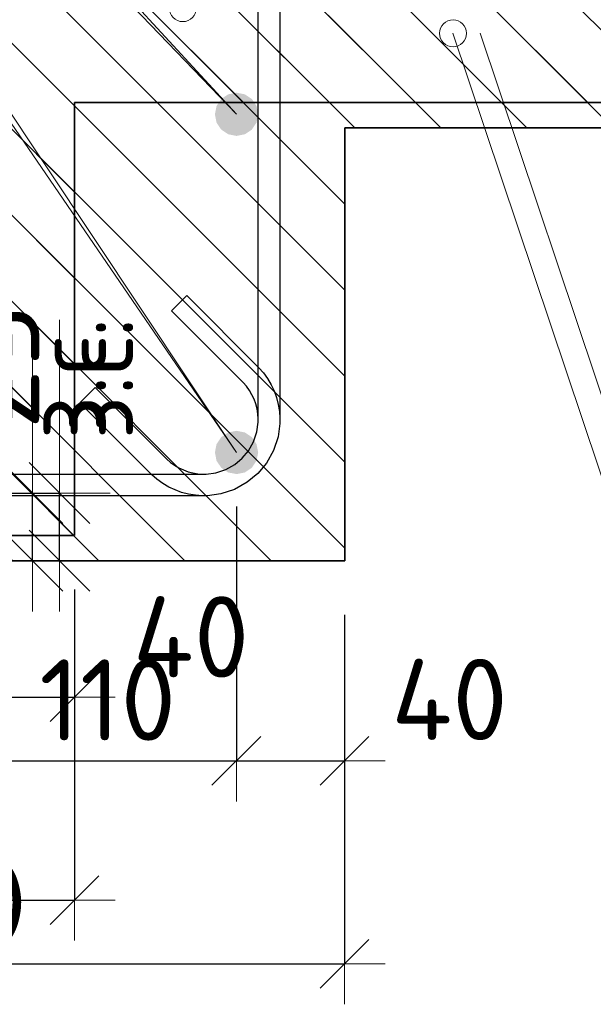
# Model space of a CAD drawing. Header units: metres. Extents: x -38 to 97, y -15 to 21.
# Tile 42 of 230: x 72.326 to 72.538, y 3.085 to 3.449. Entities that reach past the tile are written whole.
import ezdxf

# ---------------------------------------------------------------- set-up
doc = ezdxf.new("R2010")
doc.units = ezdxf.units.M
doc.header["$PDMODE"] = 65
for name, color, linetype, lineweight in [('XR$3$Размерная линия (1)', 7, 'Continuous', 13), ('XR$4$Арм.стержн. Хомут', 240, 'Continuous', 35), ('XR$4$Арм.стержн.горизонт. 1', 180, 'Continuous', 35), ('XR$4$Размерная линия (1)', 7, 'Continuous', 13), ('XR$4$Размерная линия_ общее', 7, 'Continuous', 13), ('XR$6$Арм.стержн. Хомут', 240, 'Continuous', 35), ('XR$6$Арм.стержн.горизонт. 1', 180, 'Continuous', 35), ('XR$6$Размерная линия (1)', 7, 'Continuous', 13), ('XR$6$Размерная линия_ общее', 7, 'Continuous', 13)]:
    doc.layers.add(name, color=color, linetype=linetype, lineweight=lineweight)
doc.styles.add('ISOCPEUR', font='txt')
doc.dimstyles.new('DIMSTYLE_11', dxfattribs={"dimtxt": 0.033, "dimasz": 0.0375, "dimexe": 0, "dimexo": 0, "dimgap": 0.0165, "dimtad": 2, "dimdec": 0, "dimlfac": 1000, "dimrnd": 1, "dimzin": 12, "dimdsep": 46, "dimtxsty": 'ISOCPEUR', "dimblk1": 'ALL_ML_STRICH', "dimblk2": 'ALL_ML_STRICH', "dimsah": 1, "dimcen": 0, "dimclrd": 7, "dimclre": 256, "dimclrt": 7, "dimadec": 0, "dimazin": 0, "dimtfac": 1, "dimtdec": 0, "dimtix": 1, "dimtmove": 2, "dimatfit": 3, "dimfxl": 0, "dimtvp": 1.2, "dimtzin": 0, "dimlwd": 0, "dimlwe": -3, "dimarcsym": 0})
doc.dimstyles.new('DIMSTYLE_23', dxfattribs={"dimtxt": 0.03, "dimasz": 0.03, "dimexe": 0, "dimexo": 0, "dimgap": 0.015, "dimtad": 2, "dimdec": 0, "dimlfac": 1000, "dimrnd": 5, "dimzin": 12, "dimdsep": 46, "dimtxsty": 'ISOCPEUR', "dimblk1": 'ALL_ML_STRICH', "dimblk2": 'ALL_ML_STRICH', "dimsah": 1, "dimcen": 0, "dimclrd": 7, "dimclre": 256, "dimclrt": 7, "dimadec": 0, "dimazin": 0, "dimtfac": 1, "dimtdec": 0, "dimtix": 1, "dimtmove": 2, "dimatfit": 3, "dimfxl": 0, "dimtvp": 1.2, "dimtzin": 0, "dimlwd": 0, "dimlwe": -3, "dimarcsym": 0})
doc.dimstyles.new('DIMSTYLE_24', dxfattribs={"dimtxt": 0.03, "dimasz": 0.03, "dimexe": 0, "dimexo": 0, "dimgap": 0.015, "dimtad": 2, "dimdec": 0, "dimlfac": 1000, "dimrnd": 5, "dimzin": 12, "dimdsep": 46, "dimtxsty": 'ISOCPEUR', "dimblk1": 'ALL_ML_STRICH', "dimblk2": 'ALL_ML_STRICH', "dimsah": 1, "dimcen": 0, "dimclrd": 7, "dimclre": 256, "dimclrt": 7, "dimadec": 0, "dimazin": 0, "dimtfac": 1, "dimtdec": 0, "dimtix": 1, "dimtmove": 2, "dimatfit": 3, "dimfxl": 0, "dimtzin": 0, "dimlwd": 0, "dimlwe": -3, "dimarcsym": 0})
pattern_1 = [(135, (0, 0), (-0.031819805, -0.031819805), [0.4, -0.05, 0, -0.05]), (135, (-0.01591, -0.01591), (-0.031819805, -0.031819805), [0.8, -0.1, 0.1, -0.1])]

# ---------------------------------------------------------------- blocks, each defined once
blk = doc.blocks.new('ALL_ML_STRICH')
at = {"color": 0, "linetype": 'ByBlock', "lineweight": -2}
for p, q in [((0, -0.5), (0, 0.5)), ((-0.3, -0.3), (0.3, 0.3)), ((-1, 0), (0.5, 0))]:
    blk.add_line(p, q, dxfattribs=at)
blk = doc.blocks.new('*D248')
at = {"layer": 'DEFPOINTS', "color": 7, "linetype": 'Continuous', "lineweight": 13, "transparency": 33554687}
for p in [(72.04592, 3.25831), (72.34592, 3.25831), (72.04592, 3.12355)]:
    blk.add_point(p, dxfattribs=at)
at = {"layer": 'XR$3$Размерная линия (1)', "color": 9, "linetype": 'Continuous', "lineweight": -2, "true_color": 0xc7c7c7, "transparency": 33554687}
for p, q in [((72.04592, 3.23831), (72.04592, 3.12355)), ((72.34592, 3.23831), (72.34592, 3.12355))]:
    blk.add_line(p, q, dxfattribs=at)
at = {"layer": 'XR$3$Размерная линия (1)', "color": 7, "linetype": 'Continuous', "lineweight": -2, "transparency": 33554687}
blk.add_line((72.04592, 3.12355), (72.34592, 3.12355), dxfattribs=at)
at = {"layer": 'XR$3$Размерная линия (1)', "color": 7, "linetype": 'Continuous', "lineweight": 13, "transparency": 33554687, "xscale": 0.03, "yscale": 0.03, "zscale": 0.03, "rotation": 180}
blk.add_blockref('ALL_ML_STRICH', (72.04592, 3.12355), dxfattribs=at)
at = {"layer": 'XR$3$Размерная линия (1)', "color": 7, "linetype": 'Continuous', "lineweight": 13, "transparency": 33554687, "xscale": 0.03, "yscale": 0.03, "zscale": 0.03}
blk.add_blockref('ALL_ML_STRICH', (72.34592, 3.12355), dxfattribs=at)
at = {"layer": 'XR$3$Размерная линия (1)', "color": 7, "linetype": 'Continuous', "lineweight": 13, "transparency": 33554687, "insert": (72.19717, 3.14605), "char_height": 0.03, "width": 0.075, "attachment_point": 5, "style": 'ISOCPEUR'}
blk.add_mtext('\\W0.83;\\A1;{300}', dxfattribs=at)
blk = doc.blocks.new('*D252')
at = {"layer": 'DEFPOINTS', "color": 7, "linetype": 'Continuous', "lineweight": 13, "transparency": 33554687}
for p in [(72.30592, 3.29831), (72.34592, 3.25831), (72.30592, 3.19855)]:
    blk.add_point(p, dxfattribs=at)
at = {"layer": 'XR$3$Размерная линия (1)', "color": 9, "linetype": 'Continuous', "lineweight": -2, "true_color": 0xc7c7c7, "transparency": 33554687}
for p, q in [((72.30592, 3.27831), (72.30592, 3.19855)), ((72.34592, 3.23831), (72.34592, 3.19855))]:
    blk.add_line(p, q, dxfattribs=at)
at = {"layer": 'XR$3$Размерная линия (1)', "color": 7, "linetype": 'Continuous', "lineweight": -2, "transparency": 33554687}
blk.add_line((72.30592, 3.19855), (72.34592, 3.19855), dxfattribs=at)
at = {"layer": 'XR$3$Размерная линия (1)', "color": 7, "linetype": 'Continuous', "lineweight": 13, "transparency": 33554687, "xscale": 0.03, "yscale": 0.03, "zscale": 0.03, "rotation": 180}
blk.add_blockref('ALL_ML_STRICH', (72.30592, 3.19855), dxfattribs=at)
at = {"layer": 'XR$3$Размерная линия (1)', "color": 7, "linetype": 'Continuous', "lineweight": 13, "transparency": 33554687, "xscale": 0.03, "yscale": 0.03, "zscale": 0.03}
blk.add_blockref('ALL_ML_STRICH', (72.34592, 3.19855), dxfattribs=at)
at = {"layer": 'XR$3$Размерная линия (1)', "color": 7, "linetype": 'Continuous', "lineweight": 13, "transparency": 33554687, "insert": (72.389, 3.22083), "char_height": 0.03, "width": 0.06, "attachment_point": 5, "style": 'ISOCPEUR'}
blk.add_mtext('\\A1;{40}', dxfattribs=at)
blk = doc.blocks.new('*D479')
at = {"layer": 'DEFPOINTS', "color": 7, "linetype": 'Continuous', "lineweight": 13, "transparency": 33554687}
for p in [(72.14573, 3.249), (72.44573, 3.249), (72.14573, 3.10001)]:
    blk.add_point(p, dxfattribs=at)
at = {"layer": 'XR$4$Размерная линия (1)', "color": 9, "linetype": 'Continuous', "lineweight": -2, "true_color": 0xc7c7c7, "transparency": 33554687}
for p, q in [((72.14573, 3.229), (72.14573, 3.10001)), ((72.44573, 3.229), (72.44573, 3.10001))]:
    blk.add_line(p, q, dxfattribs=at)
at = {"layer": 'XR$4$Размерная линия (1)', "color": 7, "linetype": 'Continuous', "lineweight": -2, "transparency": 33554687}
blk.add_line((72.14573, 3.10001), (72.44573, 3.10001), dxfattribs=at)
at = {"layer": 'XR$4$Размерная линия (1)', "color": 7, "linetype": 'Continuous', "lineweight": 13, "transparency": 33554687, "xscale": 0.03, "yscale": 0.03, "zscale": 0.03, "rotation": 180}
blk.add_blockref('ALL_ML_STRICH', (72.14573, 3.10001), dxfattribs=at)
at = {"layer": 'XR$4$Размерная линия (1)', "color": 7, "linetype": 'Continuous', "lineweight": 13, "transparency": 33554687, "xscale": 0.03, "yscale": 0.03, "zscale": 0.03}
blk.add_blockref('ALL_ML_STRICH', (72.44573, 3.10001), dxfattribs=at)
at = {"layer": 'XR$4$Размерная линия (1)', "color": 7, "linetype": 'Continuous', "lineweight": 13, "transparency": 33554687, "insert": (72.29723, 3.12251), "char_height": 0.03, "width": 0.09, "attachment_point": 5, "style": 'ISOCPEUR'}
blk.add_mtext('\\A1;{300}', dxfattribs=at)
blk = doc.blocks.new('*D482')
at = {"layer": 'DEFPOINTS', "color": 7, "linetype": 'Continuous', "lineweight": 13, "transparency": 33554687}
for p in [(72.29565, 3.289), (72.40573, 3.289), (72.29565, 3.17501)]:
    blk.add_point(p, dxfattribs=at)
at = {"layer": 'XR$4$Размерная линия (1)', "color": 9, "linetype": 'Continuous', "lineweight": -2, "true_color": 0xc7c7c7, "transparency": 33554687}
for p, q in [((72.29565, 3.269), (72.29565, 3.17501)), ((72.40573, 3.269), (72.40573, 3.17501))]:
    blk.add_line(p, q, dxfattribs=at)
at = {"layer": 'XR$4$Размерная линия (1)', "color": 7, "linetype": 'Continuous', "lineweight": -2, "transparency": 33554687}
blk.add_line((72.29565, 3.17501), (72.40573, 3.17501), dxfattribs=at)
at = {"layer": 'XR$4$Размерная линия (1)', "color": 7, "linetype": 'Continuous', "lineweight": 13, "transparency": 33554687, "xscale": 0.03, "yscale": 0.03, "zscale": 0.03, "rotation": 180}
blk.add_blockref('ALL_ML_STRICH', (72.29565, 3.17501), dxfattribs=at)
at = {"layer": 'XR$4$Размерная линия (1)', "color": 7, "linetype": 'Continuous', "lineweight": 13, "transparency": 33554687, "xscale": 0.03, "yscale": 0.03, "zscale": 0.03}
blk.add_blockref('ALL_ML_STRICH', (72.40573, 3.17501), dxfattribs=at)
at = {"layer": 'XR$4$Размерная линия (1)', "color": 7, "linetype": 'Continuous', "lineweight": 13, "transparency": 33554687, "insert": (72.35819, 3.19751), "char_height": 0.03, "width": 0.09, "attachment_point": 5, "style": 'ISOCPEUR'}
blk.add_mtext('\\A1;{110}', dxfattribs=at)
blk = doc.blocks.new('*D483')
at = {"layer": 'DEFPOINTS', "color": 7, "linetype": 'Continuous', "lineweight": 13, "transparency": 33554687}
for p in [(72.40573, 3.289), (72.44573, 3.249), (72.40573, 3.17501)]:
    blk.add_point(p, dxfattribs=at)
at = {"layer": 'XR$4$Размерная линия (1)', "color": 9, "linetype": 'Continuous', "lineweight": -2, "true_color": 0xc7c7c7, "transparency": 33554687}
for p, q in [((72.40573, 3.269), (72.40573, 3.17501)), ((72.44573, 3.229), (72.44573, 3.17501))]:
    blk.add_line(p, q, dxfattribs=at)
at = {"layer": 'XR$4$Размерная линия (1)', "color": 7, "linetype": 'Continuous', "lineweight": -2, "transparency": 33554687}
blk.add_line((72.40573, 3.17501), (72.44573, 3.17501), dxfattribs=at)
at = {"layer": 'XR$4$Размерная линия (1)', "color": 7, "linetype": 'Continuous', "lineweight": 13, "transparency": 33554687, "xscale": 0.03, "yscale": 0.03, "zscale": 0.03, "rotation": 180}
blk.add_blockref('ALL_ML_STRICH', (72.40573, 3.17501), dxfattribs=at)
at = {"layer": 'XR$4$Размерная линия (1)', "color": 7, "linetype": 'Continuous', "lineweight": 13, "transparency": 33554687, "xscale": 0.03, "yscale": 0.03, "zscale": 0.03}
blk.add_blockref('ALL_ML_STRICH', (72.44573, 3.17501), dxfattribs=at)
at = {"layer": 'XR$4$Размерная линия (1)', "color": 7, "linetype": 'Continuous', "lineweight": 13, "transparency": 33554687, "insert": (72.48454, 3.19769), "char_height": 0.03, "width": 0.06, "attachment_point": 5, "style": 'ISOCPEUR'}
blk.add_mtext('\\A1;{40}', dxfattribs=at)
blk = doc.blocks.new('*D484')
at = {"layer": 'DEFPOINTS', "color": 7, "linetype": 'Continuous', "lineweight": 13, "transparency": 33554687}
for p in [(72.30039, 3.274), (72.30539, 3.249), (72.34038, 3.249)]:
    blk.add_point(p, dxfattribs=at)
at = {"layer": 'XR$4$Размерная линия_ общее', "color": 253, "linetype": 'Continuous', "lineweight": -2, "true_color": 0xa0a0a0, "transparency": 33554687}
for p, q in [((72.32039, 3.274), (72.34038, 3.274)), ((72.32539, 3.249), (72.34038, 3.249))]:
    blk.add_line(p, q, dxfattribs=at)
at = {"layer": 'XR$4$Размерная линия_ общее', "color": 7, "linetype": 'Continuous', "lineweight": -2, "transparency": 33554687}
blk.add_line((72.34038, 3.249), (72.34038, 3.274), dxfattribs=at)
at = {"layer": 'XR$4$Размерная линия_ общее', "color": 7, "linetype": 'Continuous', "lineweight": 13, "transparency": 33554687, "xscale": 0.0375, "yscale": 0.0375, "zscale": 0.0375}
for p, rotation in [((72.34038, 3.274), 90), ((72.34038, 3.249), 270)]:
    blk.add_blockref('ALL_ML_STRICH', p, dxfattribs=dict(at, rotation=rotation))
at = {"layer": 'XR$4$Размерная линия_ общее', "color": 7, "linetype": 'Continuous', "lineweight": 13, "transparency": 33554687, "insert": (72.34059, 3.29377), "char_height": 0.027, "width": 0.00135, "attachment_point": 1, "rotation": 90, "line_spacing_factor": 0.60241, "style": 'ISOCPEUR'}
blk.add_mtext('з.с.', dxfattribs=at)
at = {"layer": 'XR$4$Размерная линия_ общее', "color": 7, "linetype": 'Continuous', "lineweight": 13, "transparency": 33554687, "insert": (72.31638, 3.32072), "char_height": 0.033, "width": 0.066, "attachment_point": 5, "rotation": 90, "style": 'ISOCPEUR'}
blk.add_mtext('\\A1;{25}', dxfattribs=at)
blk = doc.blocks.new('*D983')
at = {"layer": 'DEFPOINTS', "color": 7, "linetype": 'Continuous', "lineweight": 13, "transparency": 33554687}
for p in [(72.14573, 3.249), (72.44573, 3.249), (72.14573, 3.10001)]:
    blk.add_point(p, dxfattribs=at)
at = {"layer": 'XR$6$Размерная линия (1)', "color": 9, "linetype": 'Continuous', "lineweight": -2, "true_color": 0xc7c7c7, "transparency": 33554687}
for p, q in [((72.14573, 3.229), (72.14573, 3.10001)), ((72.44573, 3.229), (72.44573, 3.10001))]:
    blk.add_line(p, q, dxfattribs=at)
at = {"layer": 'XR$6$Размерная линия (1)', "color": 7, "linetype": 'Continuous', "lineweight": -2, "transparency": 33554687}
blk.add_line((72.14573, 3.10001), (72.44573, 3.10001), dxfattribs=at)
at = {"layer": 'XR$6$Размерная линия (1)', "color": 7, "linetype": 'Continuous', "lineweight": 13, "transparency": 33554687, "xscale": 0.03, "yscale": 0.03, "zscale": 0.03, "rotation": 180}
blk.add_blockref('ALL_ML_STRICH', (72.14573, 3.10001), dxfattribs=at)
at = {"layer": 'XR$6$Размерная линия (1)', "color": 7, "linetype": 'Continuous', "lineweight": 13, "transparency": 33554687, "xscale": 0.03, "yscale": 0.03, "zscale": 0.03}
blk.add_blockref('ALL_ML_STRICH', (72.44573, 3.10001), dxfattribs=at)
at = {"layer": 'XR$6$Размерная линия (1)', "color": 7, "linetype": 'Continuous', "lineweight": 13, "transparency": 33554687, "insert": (72.29723, 3.12251), "char_height": 0.03, "width": 0.09, "attachment_point": 5, "style": 'ISOCPEUR'}
blk.add_mtext('\\A1;{300}', dxfattribs=at)
blk = doc.blocks.new('*D986')
at = {"layer": 'DEFPOINTS', "color": 7, "linetype": 'Continuous', "lineweight": 13, "transparency": 33554687}
for p in [(72.29565, 3.289), (72.40573, 3.289), (72.29565, 3.17501)]:
    blk.add_point(p, dxfattribs=at)
at = {"layer": 'XR$6$Размерная линия (1)', "color": 9, "linetype": 'Continuous', "lineweight": -2, "true_color": 0xc7c7c7, "transparency": 33554687}
for p, q in [((72.29565, 3.269), (72.29565, 3.17501)), ((72.40573, 3.269), (72.40573, 3.17501))]:
    blk.add_line(p, q, dxfattribs=at)
at = {"layer": 'XR$6$Размерная линия (1)', "color": 7, "linetype": 'Continuous', "lineweight": -2, "transparency": 33554687}
blk.add_line((72.29565, 3.17501), (72.40573, 3.17501), dxfattribs=at)
at = {"layer": 'XR$6$Размерная линия (1)', "color": 7, "linetype": 'Continuous', "lineweight": 13, "transparency": 33554687, "xscale": 0.03, "yscale": 0.03, "zscale": 0.03, "rotation": 180}
blk.add_blockref('ALL_ML_STRICH', (72.29565, 3.17501), dxfattribs=at)
at = {"layer": 'XR$6$Размерная линия (1)', "color": 7, "linetype": 'Continuous', "lineweight": 13, "transparency": 33554687, "xscale": 0.03, "yscale": 0.03, "zscale": 0.03}
blk.add_blockref('ALL_ML_STRICH', (72.40573, 3.17501), dxfattribs=at)
at = {"layer": 'XR$6$Размерная линия (1)', "color": 7, "linetype": 'Continuous', "lineweight": 13, "transparency": 33554687, "insert": (72.35819, 3.19751), "char_height": 0.03, "width": 0.09, "attachment_point": 5, "style": 'ISOCPEUR'}
blk.add_mtext('\\A1;{110}', dxfattribs=at)
blk = doc.blocks.new('*D987')
at = {"layer": 'DEFPOINTS', "color": 7, "linetype": 'Continuous', "lineweight": 13, "transparency": 33554687}
for p in [(72.40573, 3.289), (72.44573, 3.249), (72.40573, 3.17501)]:
    blk.add_point(p, dxfattribs=at)
at = {"layer": 'XR$6$Размерная линия (1)', "color": 9, "linetype": 'Continuous', "lineweight": -2, "true_color": 0xc7c7c7, "transparency": 33554687}
for p, q in [((72.40573, 3.269), (72.40573, 3.17501)), ((72.44573, 3.229), (72.44573, 3.17501))]:
    blk.add_line(p, q, dxfattribs=at)
at = {"layer": 'XR$6$Размерная линия (1)', "color": 7, "linetype": 'Continuous', "lineweight": -2, "transparency": 33554687}
blk.add_line((72.40573, 3.17501), (72.44573, 3.17501), dxfattribs=at)
at = {"layer": 'XR$6$Размерная линия (1)', "color": 7, "linetype": 'Continuous', "lineweight": 13, "transparency": 33554687, "xscale": 0.03, "yscale": 0.03, "zscale": 0.03, "rotation": 180}
blk.add_blockref('ALL_ML_STRICH', (72.40573, 3.17501), dxfattribs=at)
at = {"layer": 'XR$6$Размерная линия (1)', "color": 7, "linetype": 'Continuous', "lineweight": 13, "transparency": 33554687, "xscale": 0.03, "yscale": 0.03, "zscale": 0.03}
blk.add_blockref('ALL_ML_STRICH', (72.44573, 3.17501), dxfattribs=at)
at = {"layer": 'XR$6$Размерная линия (1)', "color": 7, "linetype": 'Continuous', "lineweight": 13, "transparency": 33554687, "insert": (72.48454, 3.19769), "char_height": 0.03, "width": 0.06, "attachment_point": 5, "style": 'ISOCPEUR'}
blk.add_mtext('\\A1;{40}', dxfattribs=at)
blk = doc.blocks.new('*D989')
at = {"layer": 'DEFPOINTS', "color": 7, "linetype": 'Continuous', "lineweight": 13, "transparency": 33554687}
for p in [(72.29039, 3.274), (72.29539, 3.249), (72.33038, 3.249)]:
    blk.add_point(p, dxfattribs=at)
at = {"layer": 'XR$6$Размерная линия_ общее', "color": 253, "linetype": 'Continuous', "lineweight": -2, "true_color": 0xa0a0a0, "transparency": 33554687}
for p, q in [((72.31039, 3.274), (72.33038, 3.274)), ((72.31539, 3.249), (72.33038, 3.249))]:
    blk.add_line(p, q, dxfattribs=at)
at = {"layer": 'XR$6$Размерная линия_ общее', "color": 7, "linetype": 'Continuous', "lineweight": -2, "transparency": 33554687}
blk.add_line((72.33038, 3.249), (72.33038, 3.274), dxfattribs=at)
at = {"layer": 'XR$6$Размерная линия_ общее', "color": 7, "linetype": 'Continuous', "lineweight": 13, "transparency": 33554687, "xscale": 0.0375, "yscale": 0.0375, "zscale": 0.0375}
for p, rotation in [((72.33038, 3.274), 90), ((72.33038, 3.249), 270)]:
    blk.add_blockref('ALL_ML_STRICH', p, dxfattribs=dict(at, rotation=rotation))
at = {"layer": 'XR$6$Размерная линия_ общее', "color": 7, "linetype": 'Continuous', "lineweight": 13, "transparency": 33554687, "insert": (72.33059, 3.29377), "char_height": 0.027, "width": 0.00135, "attachment_point": 1, "rotation": 90, "line_spacing_factor": 0.60241, "style": 'ISOCPEUR'}
blk.add_mtext('з.с.', dxfattribs=at)
at = {"layer": 'XR$6$Размерная линия_ общее', "color": 7, "linetype": 'Continuous', "lineweight": 13, "transparency": 33554687, "insert": (72.30638, 3.32072), "char_height": 0.033, "width": 0.066, "attachment_point": 5, "rotation": 90, "style": 'ISOCPEUR'}
blk.add_mtext('\\A1;{25}', dxfattribs=at)

msp = doc.modelspace()

# ---------------------------------------------------------------- hatches: boundary and pattern name
at = {"linetype": 'Continuous', "lineweight": 13, "transparency": 33554687}
h = msp.add_hatch(dxfattribs=at)
h.set_pattern_fill('__________540', scale=0.015, style=0, pattern_type=2)
h.set_pattern_definition(pattern_1)
h.paths.add_polyline_path([(72.34592, 3.61831), (72.12592, 3.61831), (72.12592, 3.49831), (72.04592, 3.45831), (72.04592, 3.25831), (72.34592, 3.25831)], flags=0)
at = {"linetype": 'Continuous', "lineweight": 25, "transparency": 33554687}
h = msp.add_hatch(dxfattribs=at)
h.set_pattern_fill('__________540', scale=0.015, style=0, pattern_type=2)
h.set_pattern_definition(pattern_1)
h.paths.add_polyline_path([(72.34592, 3.61831), (72.34592, 3.41831), (72.71957, 3.41831), (72.71957, 3.61831)], flags=0)
at = {"linetype": 'Continuous', "lineweight": 13, "transparency": 33554687}
h = msp.add_hatch(dxfattribs=at)
h.set_pattern_fill('__________540', scale=0.015, style=0, pattern_type=2)
h.set_pattern_definition(pattern_1)
h.paths.add_polyline_path([(72.44581, 3.609), (72.14581, 3.609), (72.14581, 3.249), (72.44581, 3.249)], flags=0)
h = msp.add_hatch(dxfattribs=at)
h.set_pattern_fill('__________540', scale=0.015, style=0, pattern_type=2)
h.set_pattern_definition(pattern_1)
h.paths.add_polyline_path([(72.44581, 3.609), (72.14581, 3.609), (72.14581, 3.249), (72.44581, 3.249)], flags=0)
h = msp.add_hatch(dxfattribs=at)
h.set_pattern_fill('__________540', scale=0.015, style=0, pattern_type=2)
h.set_pattern_definition(pattern_1)
h.paths.add_polyline_path([(72.44581, 3.609), (72.44581, 3.409), (72.62641, 3.409), (72.62641, 3.609)], flags=0)
h = msp.add_hatch(dxfattribs=at)
h.set_pattern_fill('__________540', scale=0.015, style=0, pattern_type=2)
h.set_pattern_definition(pattern_1)
h.paths.add_polyline_path([(72.44581, 3.609), (72.44581, 3.409), (72.62641, 3.409), (72.62641, 3.609)], flags=0)
at = {"layer": 'XR$4$Арм.стержн.горизонт. 1', "linetype": 'Continuous', "lineweight": 50, "transparency": 33554687}
for points in [[(72.41381, 3.414), (72.4132, 3.41706), (72.41146, 3.41966), (72.40887, 3.42139), (72.40581, 3.422), (72.40274, 3.42139), (72.40015, 3.41966), (72.39841, 3.41706), (72.39781, 3.414), (72.39841, 3.41094), (72.40015, 3.40834), (72.40274, 3.40661), (72.40581, 3.406), (72.40887, 3.40661), (72.41146, 3.40834), (72.4132, 3.41094)], [(72.41381, 3.289), (72.4132, 3.29206), (72.41146, 3.29466), (72.40887, 3.29639), (72.40581, 3.297), (72.40274, 3.29639), (72.40015, 3.29466), (72.39841, 3.29206), (72.39781, 3.289), (72.39841, 3.28594), (72.40015, 3.28334), (72.40274, 3.28161), (72.40581, 3.281), (72.40887, 3.28161), (72.41146, 3.28334), (72.4132, 3.28594)]]:
    msp.add_hatch(color=7, dxfattribs=at).paths.add_polyline_path(points)
at = {"layer": 'XR$6$Арм.стержн.горизонт. 1', "linetype": 'Continuous', "lineweight": 50, "transparency": 33554687}
for points in [[(72.41381, 3.414), (72.4132, 3.41706), (72.41146, 3.41966), (72.40887, 3.42139), (72.40581, 3.422), (72.40274, 3.42139), (72.40015, 3.41966), (72.39841, 3.41706), (72.39781, 3.414), (72.39841, 3.41094), (72.40015, 3.40834), (72.40274, 3.40661), (72.40581, 3.406), (72.40887, 3.40661), (72.41146, 3.40834), (72.4132, 3.41094)], [(72.41381, 3.289), (72.4132, 3.29206), (72.41146, 3.29466), (72.40887, 3.29639), (72.40581, 3.297), (72.40274, 3.29639), (72.40015, 3.29466), (72.39841, 3.29206), (72.39781, 3.289), (72.39841, 3.28594), (72.40015, 3.28334), (72.40274, 3.28161), (72.40581, 3.281), (72.40887, 3.28161), (72.41146, 3.28334), (72.4132, 3.28594)]]:
    msp.add_hatch(color=7, dxfattribs=at).paths.add_polyline_path(points)

# ---------------------------------------------------------------- linework, layer by layer
at = {"color": 7, "linetype": 'Continuous', "lineweight": 13, "transparency": 33554687}
for p, q in [((72.4858, 3.444), (72.55614, 3.234)), ((72.49584, 3.44395), (72.56618, 3.23395)), ((72.33038, 3.274), (72.33038, 3.338)), ((72.34038, 3.274), (72.34038, 3.338))]:
    msp.add_line(p, q, dxfattribs=at)
at = {"color": 7, "linetype": 'Continuous', "lineweight": 35, "transparency": 33554687}
for p, q in [((72.34592, 3.25831), (72.34592, 3.41831)), ((72.34592, 3.41831), (72.71957, 3.41831)), ((72.44581, 3.249), (72.44581, 3.409)), ((72.44581, 3.409), (72.62641, 3.409)), ((72.44581, 3.249), (72.44581, 3.409)), ((72.44581, 3.409), (72.62641, 3.409)), ((72.04592, 3.25831), (72.34592, 3.25831)), ((72.14581, 3.249), (72.44581, 3.249)), ((72.14581, 3.249), (72.44581, 3.249))]:
    msp.add_line(p, q, dxfattribs=at)
at = {"color": 7, "linetype": 'Continuous', "lineweight": 13, "transparency": 33554687}
for centre in [(72.38595, 3.45326), (72.48584, 3.44395)]:
    msp.add_circle(centre, 0.005, dxfattribs=at)
at = {"layer": 'XR$4$Арм.стержн. Хомут', "color": 40, "linetype": 'Continuous', "lineweight": 25, "transparency": 33554687}
for points in [[(72.42181, 3.55732), (72.42181, 3.29968), (72.42113, 3.2948), (72.41945, 3.28972), (72.41683, 3.28504), (72.41362, 3.28119), (72.40977, 3.27797), (72.40509, 3.27535), (72.40001, 3.27368), (72.39513, 3.273), (72.39314, 3.273), (72.39062, 3.27318), (72.38804, 3.27359), (72.38551, 3.27425), (72.38309, 3.27513), (72.38076, 3.27622), (72.3785, 3.27755), (72.37638, 3.27907), (72.37448, 3.28073), (72.34784, 3.30736), (72.3535, 3.31302)], [(72.42181, 3.55732), (72.42181, 3.29968), (72.42113, 3.2948), (72.41945, 3.28972), (72.41683, 3.28504), (72.41362, 3.28119), (72.40977, 3.27797), (72.40509, 3.27535), (72.40001, 3.27368), (72.39513, 3.273), (72.39314, 3.273), (72.39062, 3.27318), (72.38804, 3.27359), (72.38551, 3.27425), (72.38309, 3.27513), (72.38076, 3.27622), (72.3785, 3.27755), (72.37638, 3.27907), (72.37448, 3.28073), (72.34784, 3.30736), (72.3535, 3.31302)], [(72.3535, 3.31302), (72.37993, 3.28659), (72.38136, 3.28535), (72.38288, 3.28425), (72.38449, 3.2833), (72.38615, 3.28252), (72.38788, 3.2819), (72.38969, 3.28143), (72.39154, 3.28113), (72.39342, 3.281), (72.39457, 3.281), (72.39819, 3.2815), (72.40185, 3.28271), (72.40521, 3.28459), (72.40794, 3.28687), (72.41022, 3.2896), (72.41209, 3.29295), (72.4133, 3.29661), (72.41381, 3.30023), (72.41381, 3.55677)], [(72.3535, 3.31302), (72.37993, 3.28659), (72.38136, 3.28535), (72.38288, 3.28425), (72.38449, 3.2833), (72.38615, 3.28252), (72.38788, 3.2819), (72.38969, 3.28143), (72.39154, 3.28113), (72.39342, 3.281), (72.39457, 3.281), (72.39819, 3.2815), (72.40185, 3.28271), (72.40521, 3.28459), (72.40794, 3.28687), (72.41022, 3.2896), (72.41209, 3.29295), (72.4133, 3.29661), (72.41381, 3.30023), (72.41381, 3.55677)], [(72.197, 3.281), (72.39457, 3.281), (72.39819, 3.2815), (72.40185, 3.28271), (72.40521, 3.28459), (72.40794, 3.28687), (72.41022, 3.2896), (72.41209, 3.29295), (72.4133, 3.29661), (72.41381, 3.30023), (72.41381, 3.30138), (72.41367, 3.30326), (72.41337, 3.30511), (72.4129, 3.30692), (72.41228, 3.30865), (72.4115, 3.31031), (72.41055, 3.31193), (72.40945, 3.31345), (72.40822, 3.31487), (72.38178, 3.3413), (72.38744, 3.34696), (72.41407, 3.32033), (72.41573, 3.31842), (72.41726, 3.3163), (72.41858, 3.31405), (72.41968, 3.31172), (72.42055, 3.30929), (72.42121, 3.30676), (72.42163, 3.30418), (72.42181, 3.30166), (72.42181, 3.29968), (72.42113, 3.2948), (72.41945, 3.28972), (72.41683, 3.28504), (72.41362, 3.28119), (72.40977, 3.27797), (72.40509, 3.27535), (72.40001, 3.27368), (72.39513, 3.273), (72.19644, 3.273)], [(72.197, 3.281), (72.39457, 3.281), (72.39819, 3.2815), (72.40185, 3.28271), (72.40521, 3.28459), (72.40794, 3.28687), (72.41022, 3.2896), (72.41209, 3.29295), (72.4133, 3.29661), (72.41381, 3.30023), (72.41381, 3.30138), (72.41367, 3.30326), (72.41337, 3.30511), (72.4129, 3.30692), (72.41228, 3.30865), (72.4115, 3.31031), (72.41055, 3.31193), (72.40945, 3.31345), (72.40822, 3.31487), (72.38178, 3.3413), (72.38744, 3.34696), (72.41407, 3.32033), (72.41573, 3.31842), (72.41726, 3.3163), (72.41858, 3.31405), (72.41968, 3.31172), (72.42055, 3.30929), (72.42121, 3.30676), (72.42163, 3.30418), (72.42181, 3.30166), (72.42181, 3.29968), (72.42113, 3.2948), (72.41945, 3.28972), (72.41683, 3.28504), (72.41362, 3.28119), (72.40977, 3.27797), (72.40509, 3.27535), (72.40001, 3.27368), (72.39513, 3.273), (72.19644, 3.273)]]:
    msp.add_lwpolyline(points, dxfattribs=at)
at = {"layer": 'XR$4$Арм.стержн.горизонт. 1', "color": 7, "linetype": 'Continuous', "lineweight": 13, "transparency": 33554687}
for q in [(72.40581, 3.289), (72.40581, 3.414)]:
    msp.add_line((72.10732, 3.72498), q, dxfattribs=at)
at = {"layer": 'XR$6$Арм.стержн. Хомут', "color": 40, "linetype": 'Continuous', "lineweight": 25, "transparency": 33554687}
for points in [[(72.42181, 3.55732), (72.42181, 3.29968), (72.42113, 3.2948), (72.41945, 3.28972), (72.41683, 3.28504), (72.41362, 3.28119), (72.40977, 3.27797), (72.40509, 3.27535), (72.40001, 3.27368), (72.39513, 3.273), (72.39314, 3.273), (72.39062, 3.27318), (72.38804, 3.27359), (72.38551, 3.27425), (72.38309, 3.27513), (72.38076, 3.27622), (72.3785, 3.27755), (72.37638, 3.27907), (72.37448, 3.28073), (72.34784, 3.30736), (72.3535, 3.31302)], [(72.42181, 3.55732), (72.42181, 3.29968), (72.42113, 3.2948), (72.41945, 3.28972), (72.41683, 3.28504), (72.41362, 3.28119), (72.40977, 3.27797), (72.40509, 3.27535), (72.40001, 3.27368), (72.39513, 3.273), (72.39314, 3.273), (72.39062, 3.27318), (72.38804, 3.27359), (72.38551, 3.27425), (72.38309, 3.27513), (72.38076, 3.27622), (72.3785, 3.27755), (72.37638, 3.27907), (72.37448, 3.28073), (72.34784, 3.30736), (72.3535, 3.31302)], [(72.3535, 3.31302), (72.37993, 3.28659), (72.38136, 3.28535), (72.38288, 3.28425), (72.38449, 3.2833), (72.38615, 3.28252), (72.38788, 3.2819), (72.38969, 3.28143), (72.39154, 3.28113), (72.39342, 3.281), (72.39457, 3.281), (72.39819, 3.2815), (72.40185, 3.28271), (72.40521, 3.28459), (72.40794, 3.28687), (72.41022, 3.2896), (72.41209, 3.29295), (72.4133, 3.29661), (72.41381, 3.30023), (72.41381, 3.55677)], [(72.3535, 3.31302), (72.37993, 3.28659), (72.38136, 3.28535), (72.38288, 3.28425), (72.38449, 3.2833), (72.38615, 3.28252), (72.38788, 3.2819), (72.38969, 3.28143), (72.39154, 3.28113), (72.39342, 3.281), (72.39457, 3.281), (72.39819, 3.2815), (72.40185, 3.28271), (72.40521, 3.28459), (72.40794, 3.28687), (72.41022, 3.2896), (72.41209, 3.29295), (72.4133, 3.29661), (72.41381, 3.30023), (72.41381, 3.55677)], [(72.197, 3.281), (72.39457, 3.281), (72.39819, 3.2815), (72.40185, 3.28271), (72.40521, 3.28459), (72.40794, 3.28687), (72.41022, 3.2896), (72.41209, 3.29295), (72.4133, 3.29661), (72.41381, 3.30023), (72.41381, 3.30138), (72.41367, 3.30326), (72.41337, 3.30511), (72.4129, 3.30692), (72.41228, 3.30865), (72.4115, 3.31031), (72.41055, 3.31193), (72.40945, 3.31345), (72.40822, 3.31487), (72.38178, 3.3413), (72.38744, 3.34696), (72.41407, 3.32033), (72.41573, 3.31842), (72.41726, 3.3163), (72.41858, 3.31405), (72.41968, 3.31172), (72.42055, 3.30929), (72.42121, 3.30676), (72.42163, 3.30418), (72.42181, 3.30166), (72.42181, 3.29968), (72.42113, 3.2948), (72.41945, 3.28972), (72.41683, 3.28504), (72.41362, 3.28119), (72.40977, 3.27797), (72.40509, 3.27535), (72.40001, 3.27368), (72.39513, 3.273), (72.19644, 3.273)], [(72.197, 3.281), (72.39457, 3.281), (72.39819, 3.2815), (72.40185, 3.28271), (72.40521, 3.28459), (72.40794, 3.28687), (72.41022, 3.2896), (72.41209, 3.29295), (72.4133, 3.29661), (72.41381, 3.30023), (72.41381, 3.30138), (72.41367, 3.30326), (72.41337, 3.30511), (72.4129, 3.30692), (72.41228, 3.30865), (72.4115, 3.31031), (72.41055, 3.31193), (72.40945, 3.31345), (72.40822, 3.31487), (72.38178, 3.3413), (72.38744, 3.34696), (72.41407, 3.32033), (72.41573, 3.31842), (72.41726, 3.3163), (72.41858, 3.31405), (72.41968, 3.31172), (72.42055, 3.30929), (72.42121, 3.30676), (72.42163, 3.30418), (72.42181, 3.30166), (72.42181, 3.29968), (72.42113, 3.2948), (72.41945, 3.28972), (72.41683, 3.28504), (72.41362, 3.28119), (72.40977, 3.27797), (72.40509, 3.27535), (72.40001, 3.27368), (72.39513, 3.273), (72.19644, 3.273)]]:
    msp.add_lwpolyline(points, dxfattribs=at)
at = {"layer": 'XR$6$Арм.стержн.горизонт. 1', "color": 7, "linetype": 'Continuous', "lineweight": 13, "transparency": 33554687}
for q in [(72.40581, 3.414), (72.40581, 3.289)]:
    msp.add_line((72.1051, 3.74045), q, dxfattribs=at)

# ---------------------------------------------------------------- dimensions: what is measured, and where the dimension line sits
at = {"layer": 'XR$3$Размерная линия (1)', "color": 7, "linetype": 'Continuous', "lineweight": 13, "transparency": 33554687}
for base, p1, dimstyle, picture, middle in [((72.34592, 3.19855), (72.30592, 3.27831), 'DIMSTYLE_23', '*D252', (72.389, 3.22083)), ((72.34592, 3.12355), (72.04592, 3.23831), 'DIMSTYLE_24', '*D248', (72.19717, 3.14605))]:
    dim = msp.add_linear_dim(base=base, p1=p1, p2=(72.34592, 3.23831), dimstyle=dimstyle, override={"dimpost": '<>', "dimclrd": 7, "dimclre": 9, "dimclrt": 7, "dimlwd": 0, "dimlwe": 65533}, dxfattribs=at)
    dim.commit()
    dim.dimension.update_dxf_attribs({"geometry": picture, "text_midpoint": middle, "dimtype": 160})
at = {"layer": 'XR$4$Размерная линия (1)', "color": 7, "linetype": 'Continuous', "lineweight": 13, "transparency": 33554687}
for base, p1, p2, dimstyle, picture, middle in [((72.40573, 3.17501), (72.29565, 3.269), (72.40573, 3.269), 'DIMSTYLE_24', '*D482', (72.35819, 3.19751)), ((72.44573, 3.17501), (72.40573, 3.269), (72.44573, 3.229), 'DIMSTYLE_23', '*D483', (72.48454, 3.19769)), ((72.44573, 3.10001), (72.14573, 3.229), (72.44573, 3.229), 'DIMSTYLE_24', '*D479', (72.29723, 3.12251))]:
    dim = msp.add_linear_dim(base=base, p1=p1, p2=p2, dimstyle=dimstyle, override={"dimpost": '<>', "dimclrd": 7, "dimclre": 9, "dimclrt": 7, "dimlwd": 0, "dimlwe": 65533}, dxfattribs=at)
    dim.commit()
    dim.dimension.update_dxf_attribs({"geometry": picture, "text_midpoint": middle, "dimtype": 160})
at = {"layer": 'XR$4$Размерная линия_ общее', "color": 7, "linetype": 'Continuous', "lineweight": 13, "transparency": 33554687}
dim = msp.add_linear_dim(base=(72.34038, 3.274), p1=(72.32539, 3.249), p2=(72.32039, 3.274), angle=90, text='<>\\Xз.с.', dimstyle='DIMSTYLE_11', override={"dimpost": '<>', "dimclrd": 7, "dimclre": 253, "dimclrt": 7, "dimlwd": 0, "dimlwe": 65533}, dxfattribs=at)
dim.commit()
dim.dimension.update_dxf_attribs({"geometry": '*D484', "text_midpoint": (72.31638, 3.32072), "dimtype": 160})
at = {"layer": 'XR$6$Размерная линия (1)', "color": 7, "linetype": 'Continuous', "lineweight": 13, "transparency": 33554687}
for base, p1, p2, dimstyle, picture, middle in [((72.40573, 3.17501), (72.29565, 3.269), (72.40573, 3.269), 'DIMSTYLE_24', '*D986', (72.35819, 3.19751)), ((72.44573, 3.17501), (72.40573, 3.269), (72.44573, 3.229), 'DIMSTYLE_23', '*D987', (72.48454, 3.19769)), ((72.44573, 3.10001), (72.14573, 3.229), (72.44573, 3.229), 'DIMSTYLE_24', '*D983', (72.29723, 3.12251))]:
    dim = msp.add_linear_dim(base=base, p1=p1, p2=p2, dimstyle=dimstyle, override={"dimpost": '<>', "dimclrd": 7, "dimclre": 9, "dimclrt": 7, "dimlwd": 0, "dimlwe": 65533}, dxfattribs=at)
    dim.commit()
    dim.dimension.update_dxf_attribs({"geometry": picture, "text_midpoint": middle, "dimtype": 160})
at = {"layer": 'XR$6$Размерная линия_ общее', "color": 7, "linetype": 'Continuous', "lineweight": 13, "transparency": 33554687}
dim = msp.add_linear_dim(base=(72.33038, 3.274), p1=(72.31539, 3.249), p2=(72.31039, 3.274), angle=90, text='<>\\Xз.с.', dimstyle='DIMSTYLE_11', override={"dimpost": '<>', "dimclrd": 7, "dimclre": 253, "dimclrt": 7, "dimlwd": 0, "dimlwe": 65533}, dxfattribs=at)
dim.commit()
dim.dimension.update_dxf_attribs({"geometry": '*D989', "text_midpoint": (72.30638, 3.32072), "dimtype": 160})

doc.saveas('drawing.dxf')
